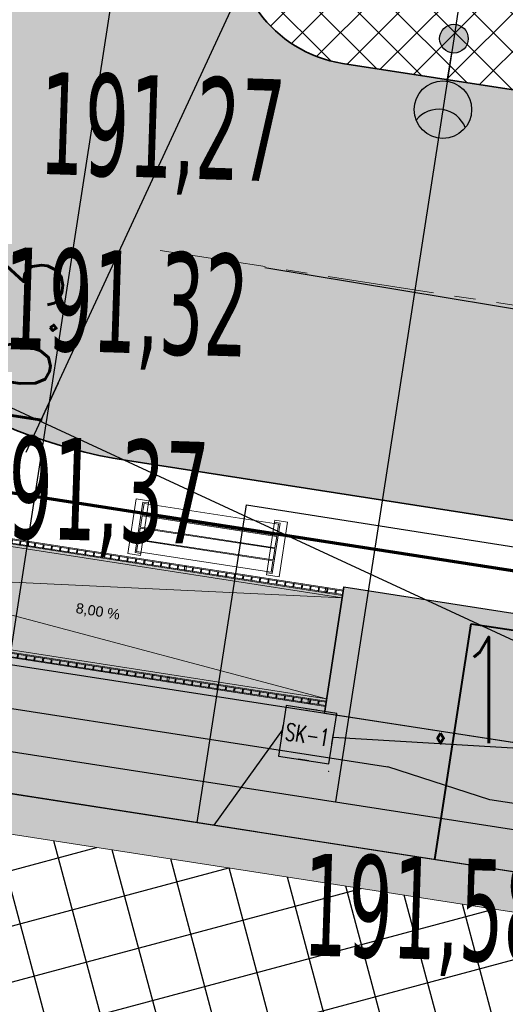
# Model space of a CAD drawing. Header units: metres. Extents: x 5509548 to 5517943, y 5680530 to 5684871.
# Tile 23 of 124: x 5516058.51 to 5516064.22, y 5683312.05 to 5683323.62. Entities that reach past the tile are written whole.
import ezdxf
from ezdxf.enums import TextEntityAlignment as Align
from ezdxf.lldxf.tags import DXFTag

# ---------------------------------------------------------------- set-up
doc = ezdxf.new("R2010")
doc.units = ezdxf.units.M
doc.linetypes.add('CENTER', pattern=[2, 1.25, -0.25, 0.25, -0.25])
doc.layers.get('0').update_dxf_attribs({"linetype": 'CONTINUOUS', "lineweight": 18})
doc.layers.get('Defpoints').update_dxf_attribs({"linetype": 'CONTINUOUS'})
for name, color, linetype in [('!rzedne_projektowane_NOWE', 202, 'CONTINUOUS'), ('--EL_LEGENDA', 240, 'CONTINUOUS'), ('A-Budynek', 170, 'CONTINUOUS'), ('A-Budynek szraf', 170, 'CONTINUOUS'), ('A-Chodniki', 230, 'CONTINUOUS'), ('A-Nawierzchnie', 41, 'CONTINUOUS'), ('A-Plac-Zabaw', 81, 'CONTINUOUS'), ('A-Rzędne', 210, 'CONTINUOUS'), ('CEG_SEL_atrybut_bloku1', 7, 'CONTINUOUS'), ('CEG_SEL_atrybut_bloku2', 9, 'CONTINUOUS'), ('Nowe_A-Balustrady', 7, 'CONTINUOUS'), ('Nowe_A-Pochylnie', 7, 'CONTINUOUS')]:
    doc.layers.add(name, color=color, linetype=linetype)
for name, color, linetype, lineweight in [('A-Dach-Płatwie_Nr_pióra__4', 7, 'CONTINUOUS', 13), ('A-Drogi', 170, 'CONTINUOUS', 35), ('D-WYMIARY', 7, 'CONTINUOUS', 15), ('Nowe_A-Balustrady_Nr_pióra__11', 7, 'CONTINUOUS', 13), ('Nowe_A-Balustrady_Nr_pióra__91', 7, 'CONTINUOUS', 13), ('Nowe_A-Pochylnie_Nr_pióra__71', 7, 'CONTINUOUS', 13), ('Nowe_A-Pochylnie_Nr_pióra__91', 7, 'CONTINUOUS', 13), ('RR_gaz', 40, 'CONTINUOUS', 40), ('RR_ks', 34, 'CONTINUOUS', 70)]:
    doc.layers.add(name, color=color, linetype=linetype, lineweight=lineweight)
doc.layers.add('Nowe_A-Pochylnie_Nr_pióra__86', color=7, linetype='CONTINUOUS', lineweight=13, true_color=0x5555ff)
doc.layers.add('wysokosci', color=7, linetype='CONTINUOUS', lineweight=25, true_color=0x24e924)
doc.styles.add('ROMANS', font='simplex.shx', dxfattribs={"width": 0.9, "oblique": 15})
doc.styles.add('romansshx', font='simplex.shx', dxfattribs={"width": 0.6})
doc.styles.get("Standard").update_dxf_attribs({"font": 'simplex.shx'})
doc.styles.add('STYL_AUTOMATYCZNY_2', font='arial.ttf')
doc.styles.add('verdena2', font='verdana.ttf', dxfattribs={"width": 0.5, "height": 0.75})
tags = doc.linetypes.add('--LINIA_nN', pattern='A,0.5,-0.2,["nN",Standard,S=0.1,R=0,X=-0.1,Y=-0.05],-0.25', length=0.95).pattern_tags.tags
tags[6] = DXFTag(74, 10)
tags = doc.linetypes.add('--LINIA_t', pattern='A,0.5,-0.2,["t",Standard,S=0.1,R=0,X=0,Y=-0.05],-0.25', length=0.95).pattern_tags.tags
tags[6] = DXFTag(74, 10)
doc.dimstyles.get("Standard").update_dxf_attribs({"dimtxt": 0.18, "dimasz": 0.18, "dimexe": 0.18, "dimexo": 0.0625, "dimgap": 0.09, "dimtad": 0, "dimtih": 1, "dimtoh": 1, "dimdec": 4, "dimzin": 0, "dimdsep": 46, "dimtxsty": 'Standard', "dimcen": 0.09, "dimadec": 0, "dimazin": 0, "dimtfac": 1, "dimtdec": 4, "dimtofl": 0, "dimtmove": 0, "dimatfit": 3, "dimfxl": 1, "dimtolj": 1, "dimtzin": 0, "dimarcsym": 0})

# ---------------------------------------------------------------- blocks, each defined once
blk = doc.blocks.new('Ławka ogrodowa 22')
at = {"layer": 'A-Dach-Płatwie_Nr_pióra__4', "color": 7, "linetype": 'Continuous', "lineweight": 13}
for p, q in [((150, 0), (0, 0)), ((0, 0), (0, -650)), ((150, -25.00000000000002), (150, 0)), ((1650, 0), (1800, 0)), ((1650, -25.00000000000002), (1650, 0)), ((1800, 0), (1800, -650)), ((85, -625), (85, -25.00000000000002)), ((85, -25.00000000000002), (150, -25.00000000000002)), ((150, -25.00000000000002), (85, -25.00000000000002)), ((85, -25.00000000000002), (85, -625)), ((100.0000000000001, -39.99999999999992), (1700, -39.99999999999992)), ((100.0000000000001, -174.9999999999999), (100.0000000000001, -39.99999999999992)), ((150, -625), (150, -25.00000000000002)), ((1715, -25.00000000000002), (1650, -25.00000000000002)), ((1650, -25.00000000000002), (1715, -25.00000000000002)), ((1650, -625), (1650, -25.00000000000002)), ((1700, -39.99999999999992), (1700, -174.9999999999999)), ((1715, -625), (1715, -25.00000000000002)), ((1715, -25.00000000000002), (1715, -625)), ((1700, -174.9999999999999), (100.0000000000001, -174.9999999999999)), ((100.0000000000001, -184.9999999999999), (1700, -184.9999999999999)), ((100.0000000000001, -319.9999999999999), (100.0000000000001, -184.9999999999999)), ((1700, -184.9999999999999), (1700, -319.9999999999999)), ((1700, -319.9999999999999), (100.0000000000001, -319.9999999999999)), ((100.0000000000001, -329.9999999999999), (1700, -329.9999999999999)), ((100.0000000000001, -464.9999999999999), (100.0000000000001, -329.9999999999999)), ((1700, -329.9999999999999), (1700, -464.9999999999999)), ((1700, -464.9999999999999), (100.0000000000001, -464.9999999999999)), ((100.0000000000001, -475), (1700, -475)), ((100.0000000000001, -610), (100.0000000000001, -475)), ((1700, -475), (1700, -610)), ((0, -650), (150, -650)), ((150, -625), (85, -625)), ((85, -625), (150, -625)), ((1700, -610), (100.0000000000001, -610)), ((150, -650), (150, -625)), ((1650, -625), (1715, -625)), ((1650, -650), (1650, -625)), ((1715, -625), (1650, -625)), ((1800, -650), (1650, -650))]:
    blk.add_line(p, q, dxfattribs=at)
blk = doc.blocks.new('_ARCHTICK')
at = {"color": 0, "linetype": 'ByBlock', "lineweight": -2}
blk.add_line((0, 0), (-1, 0), dxfattribs=at)
blk.add_solid([(0.397747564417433, 0.3093592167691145), (0.3093592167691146, 0.397747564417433), (-0.3093592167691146, -0.397747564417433), (-0.397747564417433, -0.3093592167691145)], dxfattribs=at)
blk = doc.blocks.new('*D35')
at = {"layer": 'D-WYMIARY', "color": 14, "lineweight": -2}
for p, q in [((5516059.793751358, 5683325.168525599), (5516058.088289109, 5683314.17240944)), ((5516062.87289336, 5683324.286178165), (5516059.356935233, 5683324.831491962)), ((5516061.29004259, 5683314.080610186), (5516057.774084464, 5683314.625923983))]:
    blk.add_line(p, q, dxfattribs=at)
at = {"layer": 'Defpoints', "color": 0}
for p in [(5516063.231110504, 5683324.230619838), (5516058.149594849, 5683314.56768353), (5516061.648259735, 5683314.025051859)]:
    blk.add_point(p, dxfattribs=at)
at = {"layer": 'D-WYMIARY', "color": 14, "lineweight": -2, "xscale": 0.5, "yscale": 0.5, "zscale": 0.5}
for p, rotation in [((5516059.732445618, 5683324.773251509), 81.18385189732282), ((5516058.149594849, 5683314.56768353), 261.1838518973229)]:
    blk.add_blockref('_ARCHTICK', p, dxfattribs=dict(at, rotation=rotation))
at = {"layer": 'D-WYMIARY', "color": 50, "linetype": 'ByBlock', "insert": (5516058.521041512, 5683319.735604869), "char_height": 0.75, "attachment_point": 5, "rotation": 81.18385189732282}
blk.add_mtext('\\A1;10.3', dxfattribs=at)
blk = doc.blocks.new('Balustrada_4')
at = {"layer": 'Nowe_A-Balustrady_Nr_pióra__11', "color": 7, "linetype": 'Continuous', "lineweight": 13, "flags": 128}
for points in [[(74312.57488400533, -95740.09280157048), (74312.57488400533, -95780.09280157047), (74322.57488400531, -95780.09280157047), (74322.57488400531, -95740.09280157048)], [(74412.57488400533, -95740.09280157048), (74412.57488400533, -95780.09280157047), (74422.57488400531, -95780.09280157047), (74422.57488400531, -95740.09280157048)], [(74512.57488400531, -95740.09280157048), (74512.57488400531, -95780.09280157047), (74522.57488400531, -95780.09280157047), (74522.57488400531, -95740.09280157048)], [(74612.57488400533, -95740.09280157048), (74612.57488400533, -95780.09280157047), (74622.57488400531, -95780.09280157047), (74622.57488400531, -95740.09280157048)], [(74712.57488400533, -95740.09280157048), (74712.57488400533, -95780.09280157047), (74722.57488400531, -95780.09280157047), (74722.57488400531, -95740.09280157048)], [(74812.57488400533, -95740.09280157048), (74812.57488400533, -95780.09280157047), (74822.57488400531, -95780.09280157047), (74822.57488400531, -95740.09280157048)], [(74912.57488400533, -95740.09280157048), (74912.57488400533, -95780.09280157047), (74922.57488400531, -95780.09280157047), (74922.57488400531, -95740.09280157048)], [(75012.57488400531, -95740.09280157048), (75012.57488400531, -95780.09280157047), (75022.57488400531, -95780.09280157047), (75022.57488400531, -95740.09280157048)], [(75112.57488400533, -95740.09280157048), (75112.57488400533, -95780.09280157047), (75122.57488400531, -95780.09280157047), (75122.57488400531, -95740.09280157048)], [(75212.57488400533, -95740.09280157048), (75212.57488400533, -95780.09280157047), (75222.57488400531, -95780.09280157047), (75222.57488400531, -95740.09280157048)], [(75312.57488400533, -95740.09280157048), (75312.57488400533, -95780.09280157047), (75322.57488400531, -95780.09280157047), (75322.57488400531, -95740.09280157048)], [(75412.57488400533, -95740.09280157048), (75412.57488400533, -95780.09280157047), (75422.57488400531, -95780.09280157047), (75422.57488400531, -95740.09280157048)], [(75512.57488400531, -95740.09280157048), (75512.57488400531, -95780.09280157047), (75522.57488400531, -95780.09280157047), (75522.57488400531, -95740.09280157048)], [(75612.57488400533, -95740.09280157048), (75612.57488400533, -95780.09280157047), (75622.57488400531, -95780.09280157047), (75622.57488400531, -95740.09280157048)], [(75712.57488400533, -95740.09280157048), (75712.57488400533, -95780.09280157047), (75722.57488400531, -95780.09280157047), (75722.57488400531, -95740.09280157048)], [(75812.57488400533, -95740.09280157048), (75812.57488400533, -95780.09280157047), (75822.57488400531, -95780.09280157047), (75822.57488400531, -95740.09280157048)], [(75912.57488400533, -95740.09280157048), (75912.57488400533, -95780.09280157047), (75922.57488400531, -95780.09280157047), (75922.57488400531, -95740.09280157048)], [(76012.57488400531, -95740.09280157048), (76012.57488400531, -95780.09280157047), (76022.57488400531, -95780.09280157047), (76022.57488400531, -95740.09280157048)], [(76095.07488400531, -95730.09280157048), (76095.07488400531, -95790.09280157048), (76115.07488400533, -95790.09280157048), (76115.07488400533, -95730.09280157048)], [(76187.57488400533, -95740.09280157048), (76187.57488400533, -95780.09280157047), (76197.57488400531, -95780.09280157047), (76197.57488400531, -95740.09280157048)], [(76287.57488400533, -95740.09280157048), (76287.57488400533, -95780.09280157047), (76297.57488400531, -95780.09280157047), (76297.57488400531, -95740.09280157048)], [(76387.57488400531, -95740.09280157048), (76387.57488400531, -95780.09280157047), (76397.57488400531, -95780.09280157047), (76397.57488400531, -95740.09280157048)], [(76487.57488400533, -95740.09280157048), (76487.57488400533, -95780.09280157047), (76497.57488400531, -95780.09280157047), (76497.57488400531, -95740.09280157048)], [(76587.57488400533, -95740.09280157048), (76587.57488400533, -95780.09280157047), (76597.57488400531, -95780.09280157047), (76597.57488400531, -95740.09280157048)], [(76687.57488400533, -95740.09280157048), (76687.57488400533, -95780.09280157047), (76697.57488400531, -95780.09280157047), (76697.57488400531, -95740.09280157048)], [(76787.57488400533, -95740.09280157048), (76787.57488400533, -95780.09280157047), (76797.57488400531, -95780.09280157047), (76797.57488400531, -95740.09280157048)], [(76887.57488400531, -95740.09280157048), (76887.57488400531, -95780.09280157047), (76897.57488400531, -95780.09280157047), (76897.57488400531, -95740.09280157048)], [(76987.57488400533, -95740.09280157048), (76987.57488400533, -95780.09280157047), (76997.57488400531, -95780.09280157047), (76997.57488400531, -95740.09280157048)], [(77087.57488400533, -95740.09280157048), (77087.57488400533, -95780.09280157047), (77097.57488400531, -95780.09280157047), (77097.57488400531, -95740.09280157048)], [(77187.57488400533, -95740.09280157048), (77187.57488400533, -95780.09280157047), (77197.57488400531, -95780.09280157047), (77197.57488400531, -95740.09280157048)], [(77287.57488400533, -95740.09280157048), (77287.57488400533, -95780.09280157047), (77297.57488400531, -95780.09280157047), (77297.57488400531, -95740.09280157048)], [(77387.57488400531, -95740.09280157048), (77387.57488400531, -95780.09280157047), (77397.57488400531, -95780.09280157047), (77397.57488400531, -95740.09280157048)], [(77487.57488400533, -95740.09280157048), (77487.57488400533, -95780.09280157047), (77497.57488400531, -95780.09280157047), (77497.57488400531, -95740.09280157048)], [(77587.57488400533, -95740.09280157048), (77587.57488400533, -95780.09280157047), (77597.57488400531, -95780.09280157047), (77597.57488400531, -95740.09280157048)], [(77687.57488400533, -95740.09280157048), (77687.57488400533, -95780.09280157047), (77697.57488400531, -95780.09280157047), (77697.57488400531, -95740.09280157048)], [(77787.57488400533, -95740.09280157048), (77787.57488400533, -95780.09280157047), (77797.57488400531, -95780.09280157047), (77797.57488400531, -95740.09280157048)], [(77887.57488400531, -95740.09280157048), (77887.57488400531, -95780.09280157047), (77897.57488400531, -95780.09280157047), (77897.57488400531, -95740.09280157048)], [(77970.07488400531, -95730.09280157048), (77970.07488400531, -95790.09280157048), (77990.07488400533, -95790.09280157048), (77990.07488400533, -95730.09280157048)], [(78062.57488400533, -95740.09280157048), (78062.57488400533, -95780.09280157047), (78072.57488400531, -95780.09280157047), (78072.57488400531, -95740.09280157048)], [(78162.57488400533, -95740.09280157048), (78162.57488400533, -95780.09280157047), (78172.57488400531, -95780.09280157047), (78172.57488400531, -95740.09280157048)], [(78262.57488400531, -95740.09280157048), (78262.57488400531, -95780.09280157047), (78272.57488400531, -95780.09280157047), (78272.57488400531, -95740.09280157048)], [(78362.57488400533, -95740.09280157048), (78362.57488400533, -95780.09280157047), (78372.57488400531, -95780.09280157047), (78372.57488400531, -95740.09280157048)], [(78462.57488400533, -95740.09280157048), (78462.57488400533, -95780.09280157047), (78472.57488400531, -95780.09280157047), (78472.57488400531, -95740.09280157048)], [(78562.57488400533, -95740.09280157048), (78562.57488400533, -95780.09280157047), (78572.57488400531, -95780.09280157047), (78572.57488400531, -95740.09280157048)], [(78662.57488400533, -95740.09280157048), (78662.57488400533, -95780.09280157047), (78672.57488400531, -95780.09280157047), (78672.57488400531, -95740.09280157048)], [(78762.57488400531, -95740.09280157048), (78762.57488400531, -95780.09280157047), (78772.57488400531, -95780.09280157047), (78772.57488400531, -95740.09280157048)], [(78862.57488400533, -95740.09280157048), (78862.57488400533, -95780.09280157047), (78872.57488400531, -95780.09280157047), (78872.57488400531, -95740.09280157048)], [(78962.57488400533, -95740.09280157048), (78962.57488400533, -95780.09280157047), (78972.57488400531, -95780.09280157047), (78972.57488400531, -95740.09280157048)], [(79062.57488400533, -95740.09280157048), (79062.57488400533, -95780.09280157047), (79072.57488400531, -95780.09280157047), (79072.57488400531, -95740.09280157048)], [(79162.57488400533, -95740.09280157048), (79162.57488400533, -95780.09280157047), (79172.57488400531, -95780.09280157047), (79172.57488400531, -95740.09280157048)], [(79262.57488400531, -95740.09280157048), (79262.57488400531, -95780.09280157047), (79272.57488400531, -95780.09280157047), (79272.57488400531, -95740.09280157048)], [(79362.57488400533, -95740.09280157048), (79362.57488400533, -95780.09280157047), (79372.57488400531, -95780.09280157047), (79372.57488400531, -95740.09280157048)], [(79462.57488400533, -95740.09280157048), (79462.57488400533, -95780.09280157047), (79472.57488400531, -95780.09280157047), (79472.57488400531, -95740.09280157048)], [(79562.57488400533, -95740.09280157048), (79562.57488400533, -95780.09280157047), (79572.57488400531, -95780.09280157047), (79572.57488400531, -95740.09280157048)], [(79662.57488400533, -95740.09280157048), (79662.57488400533, -95780.09280157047), (79672.57488400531, -95780.09280157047), (79672.57488400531, -95740.09280157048)], [(79762.57488400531, -95740.09280157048), (79762.57488400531, -95780.09280157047), (79772.57488400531, -95780.09280157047), (79772.57488400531, -95740.09280157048)]]:
    blk.add_lwpolyline(points, close=True, dxfattribs=at)
at = {"layer": 'Nowe_A-Balustrady_Nr_pióra__91', "color": 7, "linetype": 'Continuous', "lineweight": 13, "flags": 128}
for points in [[(74230.07488400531, -95730.09280157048), (74230.07488400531, -95790.09280157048), (79855.07488400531, -95790.09280157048), (79855.07488400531, -95730.09280157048)], [(74230.07488400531, -95740.09280157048), (74230.07488400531, -95780.09280157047), (79855.07488400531, -95780.09280157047), (79855.07488400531, -95740.09280157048)], [(74420.07488400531, -95730.09280157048), (74420.07488400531, -95790.09280157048), (74440.07488400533, -95790.09280157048), (74440.07488400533, -95730.09280157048)], [(79645.07488400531, -95730.09280157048), (79645.07488400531, -95790.09280157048), (79665.07488400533, -95790.09280157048), (79665.07488400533, -95730.09280157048)]]:
    blk.add_lwpolyline(points, close=True, dxfattribs=at)
blk = doc.blocks.new('Balustrada_5')
at = {"layer": 'Nowe_A-Balustrady_Nr_pióra__11', "color": 7, "linetype": 'Continuous', "lineweight": 13, "flags": 128}
for points in [[(76095.07488400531, -97050.0928015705), (76095.07488400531, -97110.0928015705), (76115.07488400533, -97110.0928015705), (76115.07488400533, -97050.0928015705)], [(77970.07488400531, -97050.0928015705), (77970.07488400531, -97110.0928015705), (77990.07488400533, -97110.0928015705), (77990.07488400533, -97050.0928015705)], [(74312.57488400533, -97060.0928015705), (74312.57488400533, -97100.0928015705), (74322.57488400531, -97100.0928015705), (74322.57488400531, -97060.0928015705)], [(74412.57488400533, -97060.0928015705), (74412.57488400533, -97100.0928015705), (74422.57488400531, -97100.0928015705), (74422.57488400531, -97060.0928015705)], [(74512.57488400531, -97060.0928015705), (74512.57488400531, -97100.0928015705), (74522.57488400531, -97100.0928015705), (74522.57488400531, -97060.0928015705)], [(74612.57488400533, -97060.0928015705), (74612.57488400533, -97100.0928015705), (74622.57488400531, -97100.0928015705), (74622.57488400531, -97060.0928015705)], [(74712.57488400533, -97060.0928015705), (74712.57488400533, -97100.0928015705), (74722.57488400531, -97100.0928015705), (74722.57488400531, -97060.0928015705)], [(74812.57488400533, -97060.0928015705), (74812.57488400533, -97100.0928015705), (74822.57488400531, -97100.0928015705), (74822.57488400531, -97060.0928015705)], [(74912.57488400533, -97060.0928015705), (74912.57488400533, -97100.0928015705), (74922.57488400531, -97100.0928015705), (74922.57488400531, -97060.0928015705)], [(75012.57488400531, -97060.0928015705), (75012.57488400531, -97100.0928015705), (75022.57488400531, -97100.0928015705), (75022.57488400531, -97060.0928015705)], [(75112.57488400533, -97060.0928015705), (75112.57488400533, -97100.0928015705), (75122.57488400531, -97100.0928015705), (75122.57488400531, -97060.0928015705)], [(75212.57488400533, -97060.0928015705), (75212.57488400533, -97100.0928015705), (75222.57488400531, -97100.0928015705), (75222.57488400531, -97060.0928015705)], [(75312.57488400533, -97060.0928015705), (75312.57488400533, -97100.0928015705), (75322.57488400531, -97100.0928015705), (75322.57488400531, -97060.0928015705)], [(75412.57488400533, -97060.0928015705), (75412.57488400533, -97100.0928015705), (75422.57488400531, -97100.0928015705), (75422.57488400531, -97060.0928015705)], [(75512.57488400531, -97060.0928015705), (75512.57488400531, -97100.0928015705), (75522.57488400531, -97100.0928015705), (75522.57488400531, -97060.0928015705)], [(75612.57488400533, -97060.0928015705), (75612.57488400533, -97100.0928015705), (75622.57488400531, -97100.0928015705), (75622.57488400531, -97060.0928015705)], [(75712.57488400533, -97060.0928015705), (75712.57488400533, -97100.0928015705), (75722.57488400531, -97100.0928015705), (75722.57488400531, -97060.0928015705)], [(75812.57488400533, -97060.0928015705), (75812.57488400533, -97100.0928015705), (75822.57488400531, -97100.0928015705), (75822.57488400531, -97060.0928015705)], [(75912.57488400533, -97060.0928015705), (75912.57488400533, -97100.0928015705), (75922.57488400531, -97100.0928015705), (75922.57488400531, -97060.0928015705)], [(76012.57488400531, -97060.0928015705), (76012.57488400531, -97100.0928015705), (76022.57488400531, -97100.0928015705), (76022.57488400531, -97060.0928015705)], [(76187.57488400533, -97060.0928015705), (76187.57488400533, -97100.0928015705), (76197.57488400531, -97100.0928015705), (76197.57488400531, -97060.0928015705)], [(76287.57488400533, -97060.0928015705), (76287.57488400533, -97100.0928015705), (76297.57488400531, -97100.0928015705), (76297.57488400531, -97060.0928015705)], [(76387.57488400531, -97060.0928015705), (76387.57488400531, -97100.0928015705), (76397.57488400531, -97100.0928015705), (76397.57488400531, -97060.0928015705)], [(76487.57488400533, -97060.0928015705), (76487.57488400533, -97100.0928015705), (76497.57488400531, -97100.0928015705), (76497.57488400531, -97060.0928015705)], [(76587.57488400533, -97060.0928015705), (76587.57488400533, -97100.0928015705), (76597.57488400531, -97100.0928015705), (76597.57488400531, -97060.0928015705)], [(76687.57488400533, -97060.0928015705), (76687.57488400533, -97100.0928015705), (76697.57488400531, -97100.0928015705), (76697.57488400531, -97060.0928015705)], [(76787.57488400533, -97060.0928015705), (76787.57488400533, -97100.0928015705), (76797.57488400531, -97100.0928015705), (76797.57488400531, -97060.0928015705)], [(76887.57488400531, -97060.0928015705), (76887.57488400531, -97100.0928015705), (76897.57488400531, -97100.0928015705), (76897.57488400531, -97060.0928015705)], [(76987.57488400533, -97060.0928015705), (76987.57488400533, -97100.0928015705), (76997.57488400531, -97100.0928015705), (76997.57488400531, -97060.0928015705)], [(77087.57488400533, -97060.0928015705), (77087.57488400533, -97100.0928015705), (77097.57488400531, -97100.0928015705), (77097.57488400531, -97060.0928015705)], [(77187.57488400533, -97060.0928015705), (77187.57488400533, -97100.0928015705), (77197.57488400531, -97100.0928015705), (77197.57488400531, -97060.0928015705)], [(77287.57488400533, -97060.0928015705), (77287.57488400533, -97100.0928015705), (77297.57488400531, -97100.0928015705), (77297.57488400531, -97060.0928015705)], [(77387.57488400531, -97060.0928015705), (77387.57488400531, -97100.0928015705), (77397.57488400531, -97100.0928015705), (77397.57488400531, -97060.0928015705)], [(77487.57488400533, -97060.0928015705), (77487.57488400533, -97100.0928015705), (77497.57488400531, -97100.0928015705), (77497.57488400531, -97060.0928015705)], [(77587.57488400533, -97060.0928015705), (77587.57488400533, -97100.0928015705), (77597.57488400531, -97100.0928015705), (77597.57488400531, -97060.0928015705)], [(77687.57488400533, -97060.0928015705), (77687.57488400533, -97100.0928015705), (77697.57488400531, -97100.0928015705), (77697.57488400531, -97060.0928015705)], [(77787.57488400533, -97060.0928015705), (77787.57488400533, -97100.0928015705), (77797.57488400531, -97100.0928015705), (77797.57488400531, -97060.0928015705)], [(77887.57488400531, -97060.0928015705), (77887.57488400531, -97100.0928015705), (77897.57488400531, -97100.0928015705), (77897.57488400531, -97060.0928015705)], [(78062.57488400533, -97060.0928015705), (78062.57488400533, -97100.0928015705), (78072.57488400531, -97100.0928015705), (78072.57488400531, -97060.0928015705)], [(78162.57488400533, -97060.0928015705), (78162.57488400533, -97100.0928015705), (78172.57488400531, -97100.0928015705), (78172.57488400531, -97060.0928015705)], [(78262.57488400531, -97060.0928015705), (78262.57488400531, -97100.0928015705), (78272.57488400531, -97100.0928015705), (78272.57488400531, -97060.0928015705)], [(78362.57488400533, -97060.0928015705), (78362.57488400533, -97100.0928015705), (78372.57488400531, -97100.0928015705), (78372.57488400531, -97060.0928015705)], [(78462.57488400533, -97060.0928015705), (78462.57488400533, -97100.0928015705), (78472.57488400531, -97100.0928015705), (78472.57488400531, -97060.0928015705)], [(78562.57488400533, -97060.0928015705), (78562.57488400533, -97100.0928015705), (78572.57488400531, -97100.0928015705), (78572.57488400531, -97060.0928015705)], [(78662.57488400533, -97060.0928015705), (78662.57488400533, -97100.0928015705), (78672.57488400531, -97100.0928015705), (78672.57488400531, -97060.0928015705)], [(78762.57488400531, -97060.0928015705), (78762.57488400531, -97100.0928015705), (78772.57488400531, -97100.0928015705), (78772.57488400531, -97060.0928015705)], [(78862.57488400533, -97060.0928015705), (78862.57488400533, -97100.0928015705), (78872.57488400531, -97100.0928015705), (78872.57488400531, -97060.0928015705)], [(78962.57488400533, -97060.0928015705), (78962.57488400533, -97100.0928015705), (78972.57488400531, -97100.0928015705), (78972.57488400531, -97060.0928015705)], [(79062.57488400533, -97060.0928015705), (79062.57488400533, -97100.0928015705), (79072.57488400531, -97100.0928015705), (79072.57488400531, -97060.0928015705)], [(79162.57488400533, -97060.0928015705), (79162.57488400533, -97100.0928015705), (79172.57488400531, -97100.0928015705), (79172.57488400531, -97060.0928015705)], [(79262.57488400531, -97060.0928015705), (79262.57488400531, -97100.0928015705), (79272.57488400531, -97100.0928015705), (79272.57488400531, -97060.0928015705)], [(79362.57488400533, -97060.0928015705), (79362.57488400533, -97100.0928015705), (79372.57488400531, -97100.0928015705), (79372.57488400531, -97060.0928015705)], [(79462.57488400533, -97060.0928015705), (79462.57488400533, -97100.0928015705), (79472.57488400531, -97100.0928015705), (79472.57488400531, -97060.0928015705)], [(79562.57488400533, -97060.0928015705), (79562.57488400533, -97100.0928015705), (79572.57488400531, -97100.0928015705), (79572.57488400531, -97060.0928015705)], [(79662.57488400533, -97060.0928015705), (79662.57488400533, -97100.0928015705), (79672.57488400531, -97100.0928015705), (79672.57488400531, -97060.0928015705)], [(79762.57488400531, -97060.0928015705), (79762.57488400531, -97100.0928015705), (79772.57488400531, -97100.0928015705), (79772.57488400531, -97060.0928015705)]]:
    blk.add_lwpolyline(points, close=True, dxfattribs=at)
at = {"layer": 'Nowe_A-Balustrady_Nr_pióra__91', "color": 7, "linetype": 'Continuous', "lineweight": 13, "flags": 128}
for points in [[(74230.07488400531, -97050.0928015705), (74230.07488400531, -97110.0928015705), (79855.07488400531, -97110.0928015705), (79855.07488400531, -97050.0928015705)], [(74420.07488400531, -97050.0928015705), (74420.07488400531, -97110.0928015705), (74440.07488400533, -97110.0928015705), (74440.07488400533, -97050.0928015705)], [(79645.07488400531, -97050.0928015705), (79645.07488400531, -97110.0928015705), (79665.07488400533, -97110.0928015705), (79665.07488400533, -97050.0928015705)], [(74230.07488400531, -97060.0928015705), (74230.07488400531, -97100.0928015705), (79855.07488400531, -97100.0928015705), (79855.07488400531, -97060.0928015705)]]:
    blk.add_lwpolyline(points, close=True, dxfattribs=at)
blk = doc.blocks.new('Prosta rampa 27')
at = {"layer": 'Nowe_A-Pochylnie_Nr_pióra__71', "color": 7, "linetype": 'Continuous', "lineweight": 13}
for p in [(0, 600.0000000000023), (0, -600.0000000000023)]:
    blk.add_line(p, (5625.000003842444, 0), dxfattribs=at)
at = {"layer": 'Nowe_A-Pochylnie_Nr_pióra__91', "color": 7, "linetype": 'Continuous', "lineweight": 13}
for p, q in [((0, -600.0000000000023), (0, 600.0000000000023)), ((0, 600.0000000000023), (5625.000003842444, 600.0000000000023)), ((5625.000003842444, -600.0000000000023), (5625.000003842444, 600.0000000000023)), ((0, -600.0000000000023), (5625.000003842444, -600.0000000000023))]:
    blk.add_line(p, q, dxfattribs=at)
at = {"layer": 'Nowe_A-Pochylnie_Nr_pióra__86', "color": 173, "lineweight": 13, "true_color": 0x5555ff, "style": 'STYL_AUTOMATYCZNY_2'}
blk.add_attdef('mainPercentage', text='', height=120, rotation=180, dxfattribs=at).set_placement((2812.500001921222, -4.794611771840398), align=Align.MIDDLE_CENTER)
blk = doc.blocks.new('*D420')
at = {"layer": 'D-WYMIARY', "color": 14, "lineweight": -2}
for p, q in [((5516046.898735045, 5683315.945821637), (5516046.235063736, 5683311.666743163)), ((5516045.898030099, 5683312.103559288), (5516072.845841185, 5683307.924040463)), ((5516073.055997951, 5683311.888914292), (5516072.392326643, 5683307.609835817))]:
    blk.add_line(p, q, dxfattribs=at)
at = {"layer": 'Defpoints', "color": 0}
for p in [(5516046.954293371, 5683316.304038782), (5516073.111556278, 5683312.247131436), (5516072.450567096, 5683307.985346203)]:
    blk.add_point(p, dxfattribs=at)
at = {"layer": 'D-WYMIARY', "color": 14, "lineweight": -2, "xscale": 0.5, "yscale": 0.5, "zscale": 0.5}
for p, rotation in [((5516046.293304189, 5683312.042253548), 171.1838518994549), ((5516072.450567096, 5683307.985346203), 351.1838518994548)]:
    blk.add_blockref('_ARCHTICK', p, dxfattribs=dict(at, rotation=rotation))
at = {"layer": 'D-WYMIARY', "color": 50, "linetype": 'ByBlock', "insert": (5516059.306798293, 5683309.593821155), "char_height": 0.75, "attachment_point": 5, "rotation": 351.18385189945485}
blk.add_mtext('\\A1;26.5', dxfattribs=at)
blk = doc.blocks.new('oprawa zewnetrzna stojaca')
for points in [[(2.625000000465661, 0, 0.2679491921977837), (2.25, 0.6495190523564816, 0.5773502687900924), (2.25, -0.6495190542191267, 0.267949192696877)], [(0.375, 0, 1.000000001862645), (-0.3749999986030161, 0, 1.000000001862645)]]:
    blk.add_hatch(color=256).paths.add_polyline_path(points)
blk.add_line((1.125000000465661, 0), (0.375, 0))
for centre, radius in [((1.875, 0), 0.7500000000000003), ((0, 0), 0.375)]:
    blk.add_circle(centre, radius)
blk.add_arc((2.625000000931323, -1.862645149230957e-09), 0.7500000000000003, 120.0000000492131, 239.999999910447)
at = {"layer": 'CEG_SEL_atrybut_bloku1', "style": 'ROMANS', "width": 0.6000000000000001, "flags": 8}
blk.add_attdef('TYP', text='', height=1, dxfattribs=at).set_placement((1.872500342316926, 0.900000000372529), align=Align.CENTER)
at = {"layer": 'CEG_SEL_atrybut_bloku2', "style": 'ROMANS', "width": 0.6, "flags": 8}
for tag, p in [('OPIS1', (1.872500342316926, -1.638064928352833)), ('OPIS2', (1.872500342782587, -2.499397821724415))]:
    blk.add_attdef(tag, text='', height=0.7500000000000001, dxfattribs=at).set_placement(p, align=Align.CENTER)
blk = doc.blocks.new('STUDNIA_SK_1')
blk.add_lwpolyline([(17076.30394538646, -4459.682393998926), (17136.30394538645, -4459.682393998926), (17136.30394538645, -4399.682393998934), (17076.30394538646, -4399.682393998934)], close=True)
for points in [[(17112.55394538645, -4399.682393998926), (17100.05394538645, -4399.682393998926)], [(17076.30394538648, -4435.932393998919), (17076.30394538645, -4423.432393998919)], [(17136.30394538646, -4435.932393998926), (17136.30394538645, -4423.432393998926)], [(17112.55394538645, -4459.682393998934), (17100.05394538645, -4459.682393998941)]]:
    blk.add_lwpolyline(points)
at = {"linetype": 'Continuous', "style": 'romansshx', "width": 0.7}
blk.add_text('SK-1', height=20, rotation=359.9999999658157, dxfattribs=at).set_placement((17106.30394538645, -4429.682393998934), align=Align.MIDDLE)
blk = doc.blocks.new('*D450')
at = {"layer": 'D-WYMIARY', "color": 14, "lineweight": -2}
for p, q in [((5516058.586720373, 5683318.539222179), (5516109.045570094, 5683427.392488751)), ((5516122.905073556, 5683420.527040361), (5516108.532585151, 5683427.189396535)), ((5516072.782673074, 5683312.399584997), (5516058.410184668, 5683319.061941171))]:
    blk.add_line(p, q, dxfattribs=at)
at = {"layer": 'Defpoints', "color": 0}
for p in [(5516108.877345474, 5683427.029583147), (5516123.23395676, 5683420.3745868), (5516073.111556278, 5683312.247131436)]:
    blk.add_point(p, dxfattribs=at)
at = {"layer": 'D-WYMIARY', "color": 14, "lineweight": -2, "xscale": 0.5, "yscale": 0.5, "zscale": 0.5}
for p, rotation in [((5516108.877345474, 5683427.029583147), 65.12995453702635), ((5516058.754944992, 5683318.902127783), 245.1299545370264)]:
    blk.add_blockref('_ARCHTICK', p, dxfattribs=dict(at, rotation=rotation))
at = {"layer": 'D-WYMIARY', "color": 50, "linetype": 'ByBlock', "insert": (5516083.43055803, 5683373.144594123), "char_height": 0.75, "attachment_point": 5, "rotation": 65.12995453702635}
blk.add_mtext('\\A1;119.2', dxfattribs=at)

msp = doc.modelspace()

# ---------------------------------------------------------------- hatches: boundary and pattern name
at = {"layer": '!rzedne_projektowane_NOWE'}
for points in [[(5516062.164961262, 5683322.886208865, 1.000000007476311), (5516061.673737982, 5683322.882167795, 1.000000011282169)], [(5516061.73871446, 5683320.828748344, 1.000000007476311), (5516061.247491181, 5683320.824707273, 1.000000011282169)], [(5516061.267711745, 5683318.626117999, 1.000000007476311), (5516060.776488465, 5683318.622076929, 1.000000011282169)]]:
    msp.add_hatch(color=256, dxfattribs=at).paths.add_polyline_path(points)
at = {"layer": 'A-Budynek', "linetype": 'ByBlock'}
h = msp.add_hatch(color=256, dxfattribs=at)
h.paths.add_polyline_path([(5516047.346706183, 5683315.767557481), (5516072.575074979, 5683311.854718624), (5516069.857698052, 5683294.334194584), (5516044.629329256, 5683298.247033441)], flags=16)
h.paths.add_polyline_path([(5516063.053508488, 5683293.395949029), (5516062.687879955, 5683293.452656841), (5516062.917776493, 5683294.934934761), (5516057.354293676, 5683295.797813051), (5516057.124397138, 5683294.31553513), (5516056.758768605, 5683294.372242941), (5516056.988665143, 5683295.854520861), (5516051.425182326, 5683296.717399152), (5516051.195285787, 5683295.23512123), (5516050.829657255, 5683295.291829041), (5516051.059553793, 5683296.774106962), (5516044.606704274, 5683297.774923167), (5516044.376807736, 5683296.292645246), (5516044.011179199, 5683296.349353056), (5516044.241075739, 5683297.831630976), (5516044.092847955, 5683297.85462063), (5516046.954293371, 5683316.30403878), (5516053.920999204, 5683315.223525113), (5516053.96104948, 5683315.520900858), (5516054.332603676, 5683315.463275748), (5516054.286624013, 5683315.16681788), (5516065.779654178, 5683313.384285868), (5516065.826357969, 5683313.682691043), (5516066.191521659, 5683313.6252744), (5516066.144886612, 5683313.327639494), (5516073.111556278, 5683312.247131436), (5516070.250110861, 5683293.797713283), (5516070.101883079, 5683293.820702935), (5516069.871986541, 5683292.338425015), (5516069.506358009, 5683292.395132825), (5516069.736254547, 5683293.877410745), (5516063.283405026, 5683294.878226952)])
at = {"layer": 'A-Budynek szraf', "linetype": 'ByBlock', "transparency": 33554687}
h = msp.add_hatch(dxfattribs=at)
h.set_pattern_fill('ANSI37', color=256, scale=0.2, angle=59.99999999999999, style=0)
h.set_pattern_definition([(105, (-191.2213894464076, 9.313225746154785e-10), (-0.6133628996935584, -0.1643500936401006), []), (194.9999999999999, (-191.2213894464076, 9.313225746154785e-10), (0.1643500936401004, -0.6133628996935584), [])])
h.paths.add_polyline_path([(5516072.188769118, 5683309.363978), (5516067.782111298, 5683309.363978), (5516067.782111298, 5683306.64545265), (5516071.767134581, 5683306.645452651), (5516069.857698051, 5683294.334194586), (5516044.629329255, 5683298.247033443), (5516047.346706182, 5683315.767557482), (5516072.575074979, 5683311.854718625)])
h.paths.add_polyline_path([(5516054.454114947, 5683304.922500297), (5516060.695085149, 5683304.922500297), (5516060.695085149, 5683303.164174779), (5516054.454114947, 5683303.164174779)], flags=16)
at = {"layer": 'A-Nawierzchnie', "linetype": 'ByBlock', "true_color": 0xb7e0ab, "transparency": 33554687}
h = msp.add_hatch(dxfattribs=at)
h.set_pattern_fill('ANSI37', color=9, scale=0.1, style=0)
h.set_pattern_definition([(45, (615.2743167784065, 129.3192508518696), (-0.2245064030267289, 0.2245064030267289), []), (135, (615.2743167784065, 129.3192508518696), (-0.2245064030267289, -0.2245064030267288), [])])
h.paths.add_polyline_path([(5516099.6639383, 5683319.509563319), (5516093.18050492, 5683320.492467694, 0.02400827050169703), (5516090.889116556, 5683320.728043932), (5516071.666547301, 5683321.775596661, -0.02484724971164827), (5516069.295594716, 5683322.023371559), (5516062.302756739, 5683323.108692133, -0.3638266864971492), (5516061.032989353, 5683324.559218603), (5516063.231110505, 5683324.230619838), (5516064.490548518, 5683332.646905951), (5516062.29494606, 5683332.975128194), (5516065.4430103, 5683353.379441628, 0.414213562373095), (5516062.9339508, 5683356.800643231), (5516050.08979864, 5683358.776220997, 0.4141947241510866), (5516046.668626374, 5683356.267352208), (5516042.257273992, 5683327.598946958, 0.4142317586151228), (5516044.766305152, 5683324.177561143), (5516053.343595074, 5683322.858275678, -0.02007901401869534), (5516053.579985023, 5683322.812134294), (5516052.668604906, 5683316.935679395), (5516054.150876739, 5683316.705803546), (5516053.920999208, 5683315.223525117), (5516046.954293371, 5683316.304038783), (5516046.53358273, 5683313.591470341), (5516044.962368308, 5683313.835160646), (5516043.961552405, 5683307.382313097), (5516045.532766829, 5683307.138622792), (5516044.092847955, 5683297.854620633), (5516044.241075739, 5683297.831630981), (5516044.011179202, 5683296.349353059), (5516069.871986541, 5683292.33842502), (5516070.101883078, 5683293.820702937), (5516070.250110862, 5683293.797713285), (5516071.690029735, 5683303.081715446), (5516073.26124416, 5683302.838025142), (5516074.262060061, 5683309.290872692), (5516072.690845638, 5683309.534562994), (5516073.111556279, 5683312.247131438), (5516066.144886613, 5683313.327639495), (5516066.374772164, 5683314.809910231), (5516068.140582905, 5683314.536067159), (5516068.712784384, 5683314.452779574), (5516069.444190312, 5683314.361830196), (5516070.42180041, 5683314.267207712), (5516071.256411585, 5683314.210627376), (5516075.58645081, 5683313.974792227), (5516074.85022779, 5683300.465115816), (5516082.256583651, 5683299.380121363), (5516080.796957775, 5683289.416467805), (5516090.875183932, 5683287.94005766), (5516092.610210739, 5683299.78364581), (5516076.426464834, 5683302.154484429), (5516076.852947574, 5683309.980433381), (5516087.948828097, 5683309.370979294), (5516088.305421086, 5683315.861425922), (5516090.617040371, 5683315.735451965, -0.02400827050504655), (5516092.431056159, 5683315.548954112), (5516098.599416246, 5683314.613815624), (5516098.31852322, 5683313.306826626), (5516091.99430035, 5683314.28274265), (5516090.39067605, 5683303.90295513), (5516099.094000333, 5683302.561238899), (5516096.496908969, 5683285.74680292), (5516069.794551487, 5683289.86845434), (5516048.342630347, 5683290.09877717), (5516034.965910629, 5683291.963955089), (5516037.042734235, 5683305.715577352), (5516039.999341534, 5683324.308768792), (5516043.122031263, 5683343.075807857), (5516045.796543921, 5683360.442185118), (5516068.332659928, 5683356.975872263), (5516067.979837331, 5683322.47700484), (5516099.929928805, 5683320.735853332)])
at = {"layer": 'A-Nawierzchnie', "linetype": 'ByBlock', "true_color": 0xcbd1d0, "transparency": 33554687}
h = msp.add_hatch(color=254, dxfattribs=at)
h.paths.add_polyline_path([(5516068.531271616, 5683317.08214428), (5516059.777261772, 5683318.440806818, -0.2278659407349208), (5516055.492519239, 5683321.385115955, 0.2282237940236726), (5516053.346113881, 5683322.857893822), (5516044.768823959, 5683324.177179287, -0.4142317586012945), (5516042.259792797, 5683327.598565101), (5516046.67114518, 5683356.266970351, -0.4141947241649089), (5516050.092317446, 5683358.775839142), (5516062.936469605, 5683356.800261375, -0.4142135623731), (5516065.445529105, 5683353.379059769), (5516061.052606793, 5683324.81862364, 0.4138459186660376), (5516062.305275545, 5683323.108310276), (5516069.29811352, 5683322.022989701, 0.02484724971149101), (5516071.669066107, 5683321.775214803), (5516090.891635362, 5683320.727662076, -0.02400827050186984), (5516093.18302372, 5683320.492085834), (5516099.663938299, 5683319.509563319), (5516098.60193505, 5683314.613433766), (5516092.433574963, 5683315.548572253, 0.02400827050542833), (5516090.619559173, 5683315.735070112), (5516071.396589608, 5683316.78264465, -0.02481899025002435), (5516068.534925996, 5683317.081537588)])
h.paths.add_polyline_path([(5516047.432022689, 5683328.326347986), (5516056.322993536, 5683326.958814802, 0.4142135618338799), (5516056.893193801, 5683327.376991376), (5516060.693785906, 5683352.086412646, 0.414213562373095), (5516060.275609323, 5683352.656612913), (5516051.384638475, 5683354.0241461, 0.414213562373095), (5516050.814438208, 5683353.605969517), (5516047.013846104, 5683328.896548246, 0.414213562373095)], flags=16)
at = {"layer": 'A-Nawierzchnie', "linetype": 'ByBlock', "true_color": 0xf8e4d3, "transparency": 33554687}
h = msp.add_hatch(color=254, dxfattribs=at)
h.paths.add_polyline_path([(5516054.150876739, 5683316.705803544), (5516052.668606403, 5683316.935689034), (5516053.580017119, 5683322.812341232, -0.1353740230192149), (5516054.979079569, 5683322.045883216), (5516054.150884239, 5683316.705792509)])
h.paths.add_polyline_path([(5516075.58643011, 5683313.974658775), (5516074.85022779, 5683300.465115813), (5516082.256583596, 5683299.380121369), (5516082.531984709, 5683301.260056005), (5516076.426464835, 5683302.154484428), (5516076.852947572, 5683309.98043338), (5516087.948828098, 5683309.370979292), (5516088.035863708, 5683310.868452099), (5516076.93431231, 5683311.47347454), (5516077.165830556, 5683315.390813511), (5516071.338034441, 5683315.708404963, -0.02490027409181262), (5516068.360565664, 5683316.019882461), (5516062.320855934, 5683316.956554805), (5516062.090966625, 5683315.474323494), (5516068.130859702, 5683314.537575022, 0.02482606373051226), (5516071.256411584, 5683314.210627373), (5516075.586450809, 5683313.974792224)])
at = {"layer": 'A-Nawierzchnie', "linetype": 'ByBlock', "true_color": 0xdbccb0, "transparency": 33554687}
msp.add_hatch(color=9, dxfattribs=at).paths.add_polyline_path([(5516062.090966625, 5683315.474323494), (5516062.305537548, 5683316.857788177), (5516056.746995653, 5683317.719900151), (5516054.365448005, 5683318.089270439), (5516053.96697668, 5683315.519981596), (5516054.332603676, 5683315.463275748), (5516054.286624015, 5683315.166817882), (5516065.779654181, 5683313.384285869), (5516065.826357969, 5683313.682691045), (5516066.191521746, 5683313.625274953), (5516066.375123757, 5683314.809864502)])

# ---------------------------------------------------------------- linework, layer by layer
at = {"layer": '--EL_LEGENDA', "linetype": '--LINIA_nN', "ltscale": 5, "elevation": 10.29999999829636}
for points in [[(5516066.008958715, 5683353.74500253), (5516062.876688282, 5683333.380652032), (5516065.058321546, 5683333.054518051), (5516063.613323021, 5683323.398210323)], [(5516063.613323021, 5683323.398210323), (5516062.22261716, 5683314.431513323)], [(5516051.114418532, 5683322.673165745), (5516050.127096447, 5683316.307320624), (5516072.644328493, 5683312.814970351)], [(5516061.175768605, 5683317.919892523), (5516069.07810692, 5683316.680609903), (5516069.801206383, 5683322.071865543)], [(5516051.295239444, 5683317.135612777), (5516051.218984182, 5683316.643950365), (5516062.837793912, 5683314.841910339)], [(5516072.695528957, 5683313.141169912), (5516064.034892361, 5683314.457015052), (5516062.837793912, 5683314.841910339)]]:
    msp.add_lwpolyline(points, dxfattribs=at)
at = {"layer": '--EL_LEGENDA', "linetype": '--LINIA_nN', "ltscale": 5}
msp.add_lwpolyline([(5516060.596979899, 5683314.188101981), (5516061.175768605, 5683317.919892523)], dxfattribs=at)
at = {"layer": '--EL_LEGENDA', "linetype": '--LINIA_t', "ltscale": 5}
msp.add_lwpolyline([(5516060.795269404, 5683314.157347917), (5516061.597998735, 5683315.272140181)], dxfattribs=at)
at = {"layer": '--EL_LEGENDA', "linetype": '--LINIA_t', "ltscale": 5, "elevation": 20.59999999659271}
msp.add_lwpolyline([(5516062.192822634, 5683315.192514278), (5516090.739292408, 5683313.497712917)], dxfattribs=at)
msp.add_point((5516062.143, 5683314.791))
at = {"layer": 'A-Budynek', "linetype": 'ByBlock'}
for p, q in [((5516046.954293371, 5683316.304038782), (5516073.111556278, 5683312.247131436)), ((5516056.532424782, 5683316.336435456), (5516066.375123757, 5683314.809864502))]:
    msp.add_line(p, q, dxfattribs=at)
at = {"layer": 'A-Budynek', "linetype": 'Continuous', "lineweight": 13}
for points in [[(5516044.011179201, 5683296.349353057), (5516044.241075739, 5683297.831630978), (5516044.092847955, 5683297.854620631), (5516046.954293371, 5683316.304038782), (5516053.920999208, 5683315.223525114), (5516053.96104948, 5683315.520900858), (5516054.332603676, 5683315.463275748), (5516054.286624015, 5683315.166817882), (5516065.779654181, 5683313.384285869), (5516065.826357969, 5683313.682691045), (5516066.191521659, 5683313.625274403), (5516066.144886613, 5683313.327639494), (5516073.111556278, 5683312.247131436), (5516070.250110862, 5683293.797713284), (5516070.101883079, 5683293.820702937), (5516069.871986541, 5683292.338425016)], [(5516047.346706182, 5683315.767557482), (5516072.575074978, 5683311.854718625), (5516069.857698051, 5683294.334194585), (5516044.629329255, 5683298.247033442)]]:
    msp.add_lwpolyline(points, close=True, dxfattribs=at)
at = {"layer": 'A-Chodniki'}
for p, q in [((5516062.320855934, 5683316.956554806), (5516062.090966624, 5683315.474323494)), ((5516062.320855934, 5683316.956554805), (5516068.370222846, 5683316.01838477)), ((5516062.090954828, 5683315.474247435), (5516068.140342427, 5683314.536104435))]:
    msp.add_line(p, q, dxfattribs=at)
at = {"layer": 'A-Chodniki', "linetype": 'ByBlock'}
msp.add_lwpolyline([(5516062.090954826, 5683315.474247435), (5516062.320839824, 5683316.956557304)], dxfattribs=at)
at = {"layer": 'A-Drogi', "linetype": 'ByBlock'}
for p, q in [((5516062.305275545, 5683323.108310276), (5516069.298113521, 5683322.022989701)), ((5516059.777261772, 5683318.440806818), (5516068.531271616, 5683317.082144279))]:
    msp.add_line(p, q, dxfattribs=at)
at = {"layer": 'A-Drogi', "color": 141, "linetype": 'CENTER', "lineweight": 15}
msp.add_line((5516060.160682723, 5683320.911229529), (5516068.914692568, 5683319.55256699), dxfattribs=at)
at = {"layer": 'A-Drogi', "linetype": 'ByBlock'}
for centre, radius, start, end in [((5516062.53517207, 5683324.590588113), 1.500000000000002, 171.2557797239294, 261.1838519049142), ((5516060.697472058, 5683324.369821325), 5.999999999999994, 209.8314953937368, 261.1778200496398)]:
    msp.add_arc(centre, radius, start, end, dxfattribs=at)
at = {"layer": 'A-Rzędne', "color": 1, "linetype": 'ByBlock'}
msp.add_lwpolyline([(5516061.389782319, 5683320.707903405), (5516069.439656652, 5683319.376237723), (5516089.561589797, 5683318.280855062), (5516103.647173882, 5683316.37712913)], dxfattribs=at)
at = {"layer": 'RR_gaz'}
for p, q in [((5516063.387813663, 5683313.755252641), (5516063.817346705, 5683316.524704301)), ((5516063.817346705, 5683316.524704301), (5516077.123197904, 5683314.461009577))]:
    msp.add_line(p, q, dxfattribs=at)
at = {"layer": 'RR_ks', "linetype": 'ByBlock'}
msp.add_line((5516069.306201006, 5683316.369345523), (5516054.089263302, 5683318.729443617), dxfattribs=at)

# ---------------------------------------------------------------- block references
at = {"layer": '--EL_LEGENDA'}
for name, p, xscale, yscale, zscale, rotation in [('oprawa zewnetrzna stojaca', (5516063.613323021, 5683323.398210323, 10.29999999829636), 0.4500000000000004, 0.4500000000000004, 0.4500000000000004, 261.1778200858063), ('STUDNIA_SK_1', (5515899.640684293, 5683385.211524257, 10.29999999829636), 0.01, 0.01, 0.01, 351.1838519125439)]:
    msp.add_blockref(name, p, dxfattribs=dict(at, xscale=xscale, yscale=yscale, zscale=zscale, rotation=rotation))
at = {"layer": 'A-Plac-Zabaw', "color": 7, "linetype": 'Continuous', "lineweight": 13, "xscale": -0.001, "yscale": 0.0009999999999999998, "rotation": 351.2941337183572}
msp.add_blockref('Ławka ogrodowa 22', (5516061.658154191, 5683317.717908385), dxfattribs=at)
at = {"layer": 'Nowe_A-Balustrady', "color": 7, "linetype": 'Continuous', "lineweight": 13, "xscale": 0.001, "yscale": 0.001, "zscale": 0.001, "rotation": 351.1838518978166}
for name in ['Balustrada_4', 'Balustrada_5']:
    msp.add_blockref(name, (5515998.075137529, 5683423.755071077), dxfattribs=at)
at = {"layer": 'Nowe_A-Pochylnie', "color": 7, "linetype": 'Continuous', "lineweight": 13, "xscale": 0.001, "yscale": 0.001, "rotation": 171.1838518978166}
msp.add_blockref('Prosta rampa 27', (5516062.208979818, 5683316.23522382), dxfattribs=at).add_auto_attribs({'mainPercentage': '8,00 %'})

# ---------------------------------------------------------------- texts
at = {"layer": '!rzedne_projektowane_NOWE', "char_height": 1.2, "width": 25.41749475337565, "attachment_point": 1, "rotation": 358.16431947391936, "style": 'verdena2'}
for s, insert in [('191,27', (5516058.769247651, 5683323.009863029, -10.29999999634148)), ('191,32', (5516058.34300085, 5683320.952402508, -10.29999999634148)), ('191,37', (5516057.871998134, 5683318.749772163, -10.29999999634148)), ('191,58', (5516061.866365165, 5683313.828416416))]:
    msp.add_mtext(s, dxfattribs=dict(at, insert=insert))
at = {"layer": 'wysokosci', "lineweight": 25, "width": 0.66}
msp.add_text('.191,2', height=1.25, dxfattribs=at).set_placement((5516063.279999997, 5683316.369999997), align=Align.TOP_LEFT)

# ---------------------------------------------------------------- dimensions: what is measured, and where the dimension line sits
at = {"layer": 'D-WYMIARY'}
for p1, p2, distance, picture, middle in [((5516073.111556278, 5683312.247131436), (5516123.23395676, 5683420.3745868), 15.824072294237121, '*D450', (5516083.43055803, 5683373.144594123)), ((5516063.231110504, 5683324.230619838), (5516061.648259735, 5683314.025051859), -3.5404950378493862, '*D35', (5516058.521041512, 5683319.735604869)), ((5516046.954293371, 5683316.304038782), (5516073.111556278, 5683312.247131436), -4.312739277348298, '*D420', (5516059.306798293, 5683309.593821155))]:
    dim = msp.add_aligned_dim(p1=p1, p2=p2, distance=distance, dimstyle='Standard', override={"dimtxt": 0.75, "dimasz": 0.5, "dimexe": 0.3800000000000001, "dimexo": 0.3625, "dimgap": 0.05, "dimtad": 2, "dimtih": 0, "dimdec": 1, "dimblk": 'ARCHTICK', "dimblk1": 'ARCHTICK', "dimblk2": 'ARCHTICK', "dimdle": 0.4, "dimclrd": 14, "dimclre": 14, "dimclrt": 50, "dimtvp": 0.3}, dxfattribs=at)
    dim.commit()
    dim.dimension.update_dxf_attribs({"geometry": picture, "text_midpoint": middle})

doc.saveas('drawing.dxf')
